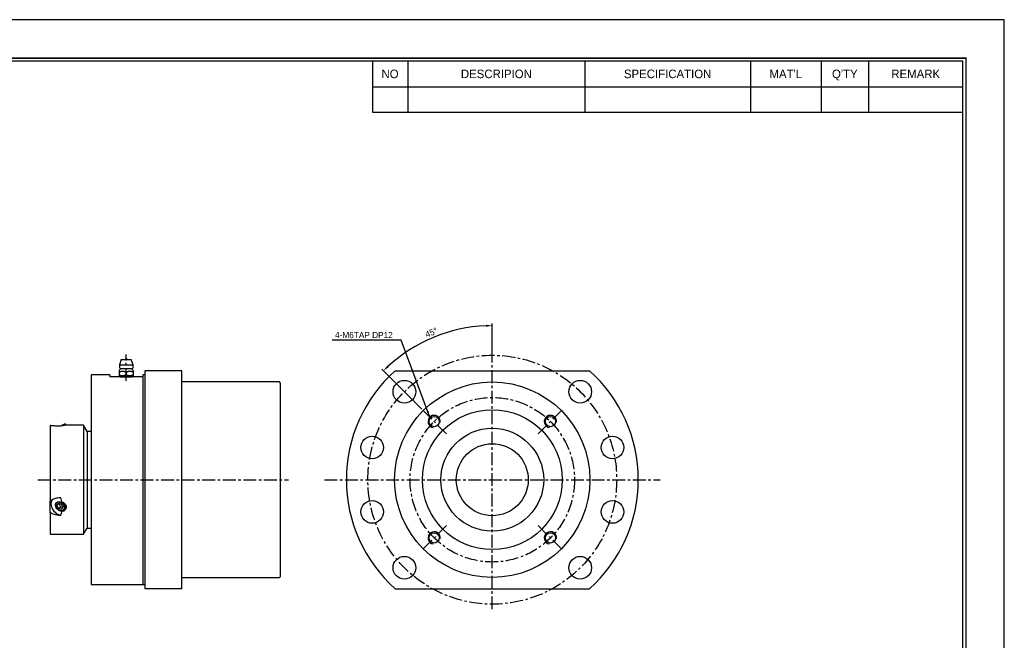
# Model space of a CAD drawing. Header units: millimetres. Extents: x -29 to 5648, y -387 to 3949.
# Tile 3 of 5: x 374 to 853, y 302 to 603. Entities that reach past the tile are written whole.
import ezdxf
from ezdxf.enums import TextEntityAlignment as Align

# ---------------------------------------------------------------- set-up
doc = ezdxf.new("R2010")
doc.units = ezdxf.units.MM
doc.linetypes.add('CENTER', pattern=[2, 1.25, -0.25, 0.25, -0.25])
doc.layers.get('0').update_dxf_attribs({"linetype": 'CONTINUOUS'})
doc.layers.get('Defpoints').update_dxf_attribs({"linetype": 'CONTINUOUS'})
for name, color, linetype in [('1', 1, 'CENTER'), ('5', 7, 'CONTINUOUS'), ('7', 7, 'CONTINUOUS'), ('center', 1, 'CENTER'), ('OUTLINE', 7, 'CONTINUOUS')]:
    doc.layers.add(name, color=color, linetype=linetype)
doc.dimstyles.new('3', dxfattribs={"dimtxt": 3, "dimasz": 3, "dimexe": 1, "dimexo": 0, "dimgap": 1, "dimtad": 1, "dimdec": 3, "dimzin": 11, "dimdsep": 46, "dimtxsty": 'Standard', "dimcen": 0, "dimclrd": 5, "dimclre": 5, "dimclrt": 3, "dimadec": 0, "dimazin": 0, "dimtfac": 0.6, "dimtdec": 3, "dimtmove": 0, "dimatfit": 3, "dimfxl": 1.25, "dimtolj": 1, "dimtzin": 11, "dimarcsym": 0})

# ---------------------------------------------------------------- blocks, each defined once
blk = doc.blocks.new('란표제')
at = {"layer": '7', "color": 0}
for p, q in [((386.1000000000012, 273), (0, 273)), ((386.1000000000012, 0), (386.1000000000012, 273))]:
    blk.add_line(p, q, dxfattribs=at)
at = {"layer": '7'}
for p, q in [((247.0000000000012, 263.9), (247.0000000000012, 252.6367999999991)), ((254.8000000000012, 263.9), (254.8000000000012, 252.6367999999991)), ((293.8000000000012, 263.9), (293.8000000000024, 252.6367999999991)), ((330.2000000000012, 263.9), (330.2000000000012, 252.6367999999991)), ((345.8000000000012, 263.9), (345.8000000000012, 252.6367999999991)), ((356.2000000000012, 263.9), (356.2, 252.6367999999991)), ((247.0000000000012, 258.2683999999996), (377.0000000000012, 258.2683999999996)), ((247.0000000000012, 252.6367999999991), (377.0000000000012, 252.6367999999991))]:
    blk.add_line(p, q, dxfattribs=at)
at = {"layer": '7', "const_width": 0.325}
blk.add_lwpolyline([(377.6500000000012, 8.450000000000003), (377.6500000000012, 264.55), (13, 264.55), (13, 8.450000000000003)], close=True, dxfattribs=at)
at = {"layer": '7'}
blk.add_lwpolyline([(377.0000000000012, 9.100000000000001), (377.0000000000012, 263.9), (13.65, 263.9), (13.65, 9.100000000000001)], close=True, dxfattribs=at)
at = {"layer": '5', "ltscale": 0.5}
for tag, p, height in [('TITLE', (308.3154340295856, 31.72766610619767), 3.25), ('도번', (326.5355284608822, 20.33516254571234), 3.25), ('SCALE', (329.9154015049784, 12.41825216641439), 1.56), ('DATE', (360.1258917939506, 12.36472741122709), 1.56)]:
    blk.add_attdef(tag, p, '', height=height, dxfattribs=at)
at = {"layer": '7'}
for s, p in [('NO', (250.9000000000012, 261.084200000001)), ('DESCRIPION', (274.3000000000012, 261.084200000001)), ('SPECIFICATION', (312.0000000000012, 261.084200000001)), ("MAT'L", (338.0000000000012, 261.084200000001)), ("Q'TY", (351.0000000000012, 261.084200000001)), ('REMARK', (366.6000000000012, 261.084200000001))]:
    blk.add_text(s, height=1.8772, dxfattribs=at).set_placement(p, align=Align.MIDDLE_CENTER)
for tag, p in [('필렛', (233.0250000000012, 14.16999999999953)), ('모따기', (233.0250000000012, 10.78999999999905))]:
    blk.add_attdef(tag, text='', height=1.495, dxfattribs=at).set_placement(p, align=Align.MIDDLE_LEFT)
blk = doc.blocks.new('*D3775')
at = {"color": 5, "lineweight": -2, "ltscale": 5}
for p, q in [((604.2292177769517, 442.7218150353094), (604.2292177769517, 455.6077639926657)), ((569.9959855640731, 413.9550478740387), (550.5697491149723, 433.3812843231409))]:
    blk.add_line(p, q, dxfattribs=at)
blk.add_arc((604.2292177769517, 379.7218156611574), 74.8859483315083, 92.29547516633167, 132.7045248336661, dxfattribs=at)
at = {"color": 5}
for points in [[(601.239834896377, 454.047772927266), (601.2198044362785, 455.0475722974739), (604.2292177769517, 454.6077639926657)], [(553.0938410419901, 435.1131455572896), (553.7866422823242, 434.3920169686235), (551.2768558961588, 432.6741775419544)]]:
    blk.add_solid(points, dxfattribs=at)
at = {"layer": 'Defpoints', "color": 0}
for p in [(584.847308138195, 452.0560871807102), (604.2292177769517, 442.7218150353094), (569.9959855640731, 413.9550478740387), (581.8939074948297, 402.0571259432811), (604.2292177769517, 316.7218162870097)]:
    blk.add_point(p, dxfattribs=at)
at = {"color": 3, "ltscale": 5, "insert": (574.5996104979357, 451.2540154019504), "char_height": 3, "attachment_point": 5, "rotation": 22.499999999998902}
blk.add_mtext('\\A1;45%%d', dxfattribs=at)

msp = doc.modelspace()

# ---------------------------------------------------------------- linework, layer by layer
for p, q in [((423.7588631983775, 438.2218147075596), (422.8588631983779, 435.5218147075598)), ((423.7588631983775, 438.2218147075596), (428.5588631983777, 438.2218147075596)), ((425.7388631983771, 438.2218147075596), (426.5788631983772, 438.2218147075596)), ((429.4588631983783, 435.5218147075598), (428.5588631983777, 438.2218147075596)), ((422.6588631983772, 432.5251885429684), (422.6588631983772, 430.2218147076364)), ((422.8588631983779, 435.5218147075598), (429.4588631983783, 435.5218147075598)), ((422.8588631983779, 435.5218147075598), (422.8588631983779, 434.2218147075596)), ((423.3588631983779, 433.7218147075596), (428.9588631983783, 433.7218147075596)), ((426.1588631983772, 431.900372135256), (426.1588631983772, 430.7632665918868)), ((429.4588631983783, 434.2218147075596), (429.4588631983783, 435.5218147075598)), ((429.6588631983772, 430.2218147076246), (429.6588631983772, 432.5251885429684)), ((422.6588631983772, 430.2218147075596), (423.1588631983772, 429.7218147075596)), ((423.1588631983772, 429.7218147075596), (429.1588631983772, 429.7218147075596)), ((429.1588631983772, 429.7218147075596), (429.6588631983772, 430.2218147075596))]:
    msp.add_line(p, q)
at = {"ltscale": 5}
for p, q in [((453.1588646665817, 432.7218150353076), (435.1588654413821, 432.7218150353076)), ((409.1588648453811, 403.2218148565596), (409.1588648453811, 356.2218164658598)), ((453.1588646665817, 326.7218162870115), (435.1588654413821, 326.7218162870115))]:
    msp.add_line(p, q, dxfattribs=at)
for points in [[(422.6588631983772, 431.900372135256), (422.934165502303, 432.0558387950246), (423.2136801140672, 432.2007774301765), (423.4051002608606, 432.2893546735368), (423.599854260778, 432.367890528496), (423.7979431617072, 432.4335061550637), (424.002087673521, 432.4838152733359), (424.2090076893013, 432.5151109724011), (424.3521260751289, 432.5242995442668), (424.49560213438, 432.5232110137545), (424.6386077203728, 432.5118852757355), (424.8099221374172, 432.4849284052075), (424.9795209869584, 432.4448232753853), (425.1466462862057, 432.3932458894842), (425.3156805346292, 432.3300476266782), (425.4822582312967, 432.2583271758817), (425.6464890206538, 432.1798379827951), (425.9042924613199, 432.0444290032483), (426.1588631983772, 431.900372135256)], [(426.1588631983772, 431.900372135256), (426.434165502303, 432.0558387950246), (426.7136801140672, 432.2007774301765), (426.9051002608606, 432.2893546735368), (427.099854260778, 432.367890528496), (427.2979431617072, 432.4335061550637), (427.502087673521, 432.4838152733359), (427.7090076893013, 432.5151109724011), (427.8521260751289, 432.5242995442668), (427.99560213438, 432.5232110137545), (428.1386077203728, 432.5118852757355), (428.3099221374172, 432.4849284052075), (428.4795209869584, 432.4448232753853), (428.6466462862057, 432.3932458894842), (428.8156805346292, 432.3300476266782), (428.9822582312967, 432.2583271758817), (429.1464890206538, 432.1798379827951), (429.4042924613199, 432.0444290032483), (429.6588631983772, 431.900372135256)], [(426.1588631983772, 430.7632665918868), (425.9813068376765, 430.6647512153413), (425.8009514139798, 430.5732922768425), (425.6166425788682, 430.4894368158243), (425.4293801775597, 430.4148631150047), (425.2343020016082, 430.3492831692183), (425.0364432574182, 430.2960478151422), (424.8334374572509, 430.2560048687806), (424.628647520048, 430.2310036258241), (424.4889572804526, 430.2230422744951), (424.3490985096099, 430.2224949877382), (424.2081750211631, 430.229483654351), (424.0676748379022, 430.2439181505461), (423.9243870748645, 430.2662454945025), (423.7820891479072, 430.2958592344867), (423.6399707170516, 430.332670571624), (423.499237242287, 430.3760213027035), (423.2846533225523, 430.4547934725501), (423.0725876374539, 430.5468409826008), (422.8643691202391, 430.6499969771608), (422.6588631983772, 430.7632665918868)], [(429.6588631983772, 430.7632665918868), (429.4813068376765, 430.6647512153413), (429.3009514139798, 430.5732922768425), (429.1166425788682, 430.4894368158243), (428.9293801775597, 430.4148631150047), (428.7343020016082, 430.3492831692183), (428.5364432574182, 430.2960478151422), (428.3334374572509, 430.2560048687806), (428.128647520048, 430.2310036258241), (427.9889572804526, 430.2230422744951), (427.8490985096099, 430.2224949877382), (427.7081750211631, 430.229483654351), (427.5676748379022, 430.2439181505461), (427.4243870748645, 430.2662454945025), (427.2820891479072, 430.2958592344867), (427.1399707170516, 430.332670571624), (426.999237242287, 430.3760213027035), (426.7846533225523, 430.4547934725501), (426.5725876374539, 430.5468409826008), (426.3643691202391, 430.6499969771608), (426.1588631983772, 430.7632665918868)]]:
    msp.add_lwpolyline(points)
for centre, radius, start, end in [((426.1588631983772, 438.2218147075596), 0.3999999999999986, 0, 180), ((417.8645778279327, 436.1327954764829), 6.000000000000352, 323.0393618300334, 336.307361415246), ((423.3588631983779, 434.2218147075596), 0.5000000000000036, 180, 270), ((428.9588631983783, 434.2218147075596), 0.5000000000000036, 270, 0), ((434.4531485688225, 436.1327954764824), 6.000000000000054, 203.6926385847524, 216.9608404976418)]:
    msp.add_arc(centre, radius, start, end)
at = {"color": 5, "ltscale": 5}
for centre, start in [((575.9449465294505, 408.0060869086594), 349.9999999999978), ((632.5134890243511, 408.0060869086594), 349.9999999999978), ((575.9449465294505, 351.4375444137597), 350.0000000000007), ((632.5134890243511, 351.4375444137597), 350.0000000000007)]:
    msp.add_arc(centre, 3, start, 260.0000000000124, dxfattribs=at)
at = {"layer": '1', "ltscale": 5}
msp.add_line((426.1588631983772, 427.7218147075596), (426.1588631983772, 440.6218147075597), dxfattribs=at)
at = {"layer": 'center', "ltscale": 5}
for p, q in [((604.2292177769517, 316.7218162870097), (604.2292177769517, 442.7218150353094)), ((581.8939074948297, 402.0571259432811), (569.9959855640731, 413.9550478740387)), ((626.5645280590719, 402.0571259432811), (638.4624499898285, 413.9550478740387)), ((383.1588649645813, 379.7218156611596), (505.1588644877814, 379.7218156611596)), ((522.5792177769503, 379.7218156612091), (685.8792177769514, 379.7218156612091)), ((581.8939074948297, 357.3865053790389), (569.9959855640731, 345.4885834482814)), ((626.5645280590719, 357.3865053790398), (638.4624499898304, 345.4885834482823))]:
    msp.add_line(p, q, dxfattribs=at)
for centre, radius in [((604.2292177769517, 379.7218156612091), 60.49999999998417), ((604.2292177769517, 379.7218156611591), 40.00000000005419)]:
    msp.add_circle(centre, radius, dxfattribs=at)
at = {"layer": 'OUTLINE'}
for p, q in [((435.1588654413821, 432.7218150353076), (435.1588654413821, 326.7218162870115)), ((453.1588646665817, 326.7218162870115), (453.1588646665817, 432.7218150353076)), ((556.9851718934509, 432.7218150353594), (651.4732636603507, 432.7218150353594)), ((418.1588634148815, 430.7218147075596), (409.1588648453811, 430.7218147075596)), ((409.1588648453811, 430.7218147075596), (409.1588648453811, 328.7218166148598)), ((418.1588634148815, 430.721814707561), (418.1588634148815, 429.7218147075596)), ((434.1588634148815, 429.7218147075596), (418.1588634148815, 429.7218147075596)), ((434.1588634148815, 430.7218147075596), (434.1588634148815, 328.7218166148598)), ((435.1588654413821, 430.7218147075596), (434.1588634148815, 430.7218147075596)), ((500.6588644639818, 427.2218150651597), (453.1588646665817, 427.2218150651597)), ((501.1588644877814, 426.7218140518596), (500.6588644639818, 427.2218150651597)), ((501.1588644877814, 332.7218172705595), (501.1588644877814, 426.7218140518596)), ((389.158861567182, 406.0285901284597), (389.158861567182, 369.3347759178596)), ((394.9664624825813, 406.1325126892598), (394.8987963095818, 406.1297764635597)), ((394.9664624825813, 406.1325126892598), (395.4961391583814, 406.1049883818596)), ((396.6394456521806, 406.7650744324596), (395.9991651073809, 406.7650744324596)), ((396.9515430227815, 406.2245031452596), (396.6394456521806, 406.7650744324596)), ((405.3588675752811, 406.2218153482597), (396.9454037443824, 406.2218153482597)), ((407.090918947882, 403.2218148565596), (405.3588675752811, 406.2218153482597)), ((405.3588675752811, 406.2218153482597), (405.3588675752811, 379.7218156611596)), ((409.1588648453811, 403.2218148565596), (407.090918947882, 403.2218148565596)), ((407.090918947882, 403.2218148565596), (407.090918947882, 356.2218164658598)), ((405.3588675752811, 379.7218156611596), (405.3588675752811, 353.2218159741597)), ((389.158861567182, 363.8020800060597), (389.158861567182, 369.3347759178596)), ((392.0471685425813, 366.2820951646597), (392.0220302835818, 366.2839205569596)), ((392.3812972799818, 367.2445742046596), (393.1312950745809, 368.3271063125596)), ((392.3812972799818, 367.2445742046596), (393.3812993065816, 368.1105998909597)), ((393.1312950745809, 365.7290301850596), (392.3812972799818, 367.2445742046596)), ((393.1312950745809, 368.3271063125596), (394.6312981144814, 367.8940934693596)), ((393.1312950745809, 365.7290301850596), (394.1312971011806, 366.5950549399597)), ((394.6312981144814, 365.2960173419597), (393.1312950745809, 365.7290301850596)), ((393.4646265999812, 368.2308811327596), (393.3812993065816, 368.1105998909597)), ((393.3812993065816, 368.1105998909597), (394.1312971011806, 366.5950549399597)), ((395.297961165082, 366.2582672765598), (394.1312971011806, 366.5950549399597)), ((394.6312981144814, 367.8940934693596), (395.3812959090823, 366.3785485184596)), ((394.6312981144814, 365.2960173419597), (395.3812959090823, 366.3785485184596)), ((394.8987963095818, 368.4289073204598), (394.9664624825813, 368.3989671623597)), ((394.9664624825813, 364.6339671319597), (394.8987963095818, 364.6067631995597)), ((395.4961391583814, 368.6828156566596), (394.9664624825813, 368.3989671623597)), ((394.9664624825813, 364.6339671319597), (395.4961391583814, 364.3776429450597)), ((396.2913694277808, 367.5997061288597), (395.715424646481, 367.3410275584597)), ((396.0053267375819, 364.6823996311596), (396.1439447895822, 364.8024433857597)), ((389.158861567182, 363.8020800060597), (389.158861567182, 353.2218159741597)), ((405.3588675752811, 353.2218159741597), (407.090918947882, 356.2218164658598)), ((407.090918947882, 356.2218164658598), (409.1588648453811, 356.2218164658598)), ((389.158861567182, 353.2218159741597), (405.3588675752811, 353.2218159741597)), ((453.1588646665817, 332.2218162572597), (500.6588644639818, 332.2218162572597)), ((500.6588644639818, 332.2218162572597), (501.1588644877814, 332.7218172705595)), ((409.1588648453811, 328.7218166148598), (435.1588654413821, 328.7218166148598)), ((556.9851718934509, 326.7218162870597), (651.4732636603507, 326.7218162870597))]:
    msp.add_line(p, q, dxfattribs=at)
at = {"layer": 'OUTLINE', "flags": 128}
for points in [[(394.8987963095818, 406.1297764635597), (394.735606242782, 406.0355601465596), (394.5157470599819, 405.9086246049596), (394.2394944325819, 405.7491300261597)], [(395.9991651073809, 406.7650744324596), (395.9376233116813, 406.7295426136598), (395.7565742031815, 406.6250146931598), (395.4665380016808, 406.4575647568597), (395.0843828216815, 406.2369251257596), (394.8987963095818, 406.1297764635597)], [(396.6394456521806, 406.7650744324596), (396.6241645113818, 406.7562529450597), (396.5030255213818, 406.6863143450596), (396.2664323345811, 406.5497135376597), (395.9254714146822, 406.3528617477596), (395.4961391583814, 406.1049883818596)], [(390.1774155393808, 370.1238305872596), (390.0731521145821, 369.9719551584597), (389.7858279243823, 369.3999293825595), (389.6102400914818, 368.7572870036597), (389.5511718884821, 368.0615620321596), (389.6102400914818, 367.3317338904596), (389.7858279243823, 366.5877142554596), (390.0731521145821, 365.8498013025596), (390.4643672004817, 365.1381283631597), (390.9488114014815, 364.4721088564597), (391.5132524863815, 363.8699156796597), (392.1423050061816, 363.3479764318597), (392.8187953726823, 362.9205310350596), (393.524275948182, 362.5992415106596), (394.2394944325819, 362.3928734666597)], [(394.8987963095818, 364.6067631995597), (394.4104182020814, 364.5594054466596), (393.8911052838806, 364.6436882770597), (393.3712261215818, 364.8546840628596), (392.8811641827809, 365.1800602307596), (392.4495520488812, 365.6007982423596), (392.1016322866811, 366.0923065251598), (391.8577300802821, 366.6258556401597), (391.7321132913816, 367.1702593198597), (391.7321132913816, 367.6936970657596), (391.8577300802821, 368.1655730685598), (392.1016322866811, 368.5583071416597), (392.4495520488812, 368.8489421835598), (392.8811641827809, 369.0204918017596), (393.3712261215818, 369.0629275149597), (393.8911052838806, 368.9737701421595), (394.4104182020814, 368.7582313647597), (394.8987963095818, 368.4289073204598)], [(392.0471685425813, 366.2820951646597), (391.8470459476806, 366.8095711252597), (391.7651491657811, 367.3371625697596), (391.8062316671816, 367.8342084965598), (391.9679092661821, 368.2718220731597), (392.2407867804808, 368.6245698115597), (392.6090019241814, 368.8719523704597), (393.051164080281, 368.9995929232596), (393.541568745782, 369.0000725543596), (394.0517099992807, 368.8733642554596), (394.5519568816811, 368.6268310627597), (395.0132223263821, 368.2748013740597), (395.408706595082, 367.8377335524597), (395.715424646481, 367.3410275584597)], [(395.715424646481, 367.3410275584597), (395.9155472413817, 366.8135515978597), (395.9974440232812, 366.2859601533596), (395.9563615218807, 365.7889142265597), (395.794683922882, 365.3513015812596), (395.5218064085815, 364.9985538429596), (395.1535838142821, 364.7511712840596), (394.7114291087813, 364.6235307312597), (394.2210244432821, 364.6230511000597), (393.7108757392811, 364.7497593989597), (393.2106363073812, 364.9962925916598), (392.749370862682, 365.3483222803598), (392.3538865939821, 365.7853901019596), (392.0471685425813, 366.2820951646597)]]:
    msp.add_lwpolyline(points, dxfattribs=at)
at = {"layer": 'OUTLINE'}
for centre, radius in [((561.4492575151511, 422.5017759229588), 5.499999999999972), ((604.2292177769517, 379.7218156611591), 47.50000000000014), ((647.0091780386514, 422.5017759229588), 5.499999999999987), ((604.2292177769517, 379.7218156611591), 34.00000000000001), ((575.9449465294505, 408.0060869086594), 2.500000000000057), ((632.5134890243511, 408.0060869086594), 2.500000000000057), ((604.2292177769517, 379.7218156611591), 25), ((545.7907052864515, 395.3803678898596), 5.5), ((662.6677302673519, 395.3803678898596), 5.5), ((545.7907052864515, 364.0632634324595), 5.5), ((662.6677302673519, 364.0632634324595), 5.499999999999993), ((575.9449465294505, 351.4375444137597), 2.5), ((632.5134890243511, 351.4375444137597), 2.5), ((561.4492575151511, 336.9418553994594), 5.500000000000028), ((647.0091780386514, 336.9418553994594), 5.499999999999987)]:
    msp.add_circle(centre, radius, dxfattribs=at)
at = {"layer": 'OUTLINE', "ltscale": 5}
msp.add_circle((604.2292177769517, 379.7218156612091), 17.5, dxfattribs=at)
at = {"layer": 'OUTLINE'}
for centre, radius, start, end in [((604.2292177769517, 379.7218156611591), 71.00000000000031, 131.7137193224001, 228.2862806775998), ((604.2292177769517, 379.7218156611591), 71.00000000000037, 311.7137193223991, 48.2862806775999), ((393.6853587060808, 367.3480623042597), 1.97460352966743, 136.1904300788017, 212.6097496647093), ((394.5619885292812, 367.3643881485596), 2.760217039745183, 203.0443158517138, 278.426294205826), ((392.760592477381, 365.8408609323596), 3.944606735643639, 26.48004323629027, 46.09296113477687), ((394.4616538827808, 366.3421280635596), 2.220216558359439, 297.7710034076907, 34.50105087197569)]:
    msp.add_arc(centre, radius, start, end, dxfattribs=at)
for start_param, end_param in [(0.2501054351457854, 0.3558951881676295), (6.260763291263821, 6.366553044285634)]:
    msp.add_ellipse((349.1588644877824, 379.7218156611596), major_axis=(45.26279727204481, -16.87508850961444), ratio=0.4514162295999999, start_param=start_param, end_param=end_param, dxfattribs=at)
for points, knots in [([(394.2394944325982, 405.749130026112), (393.8197568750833, 405.7478338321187), (392.9644798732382, 405.7451926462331), (391.7585638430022, 405.7965512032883), (390.6559977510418, 405.8736970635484), (389.8002556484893, 405.9550759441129), (389.3376608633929, 406.0080968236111), (389.1588615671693, 406.0285901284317)], [0, 0, 0, 0, 0.2264570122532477, 0.461439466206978, 0.6625423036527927, 0.8695679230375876, 1, 1, 1, 1]), ([(396.9454037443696, 406.2210348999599), (396.9479562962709, 406.2212937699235), (397.0021001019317, 406.2267848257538), (396.8080367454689, 406.2065101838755), (396.3648607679, 406.164639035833), (395.8475690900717, 406.1254094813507), (395.5353094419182, 406.1072645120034), (395.4961391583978, 406.1049883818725)], [0, 0, 0, 0, 0.0152548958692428, 0.3235813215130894, 0.6319528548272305, 0.9538316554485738, 1, 1, 1, 1]), ([(389.1588615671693, 369.334775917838), (389.422077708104, 369.5483514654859), (389.9565861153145, 369.9820555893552), (390.8912753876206, 370.4639497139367), (391.8932453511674, 370.8140030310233), (393.0145078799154, 371.0415133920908), (393.8064076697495, 371.0298325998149), (394.2394944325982, 371.0234444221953)], [0, 0, 0, 0, 0.1891050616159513, 0.3840123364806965, 0.5729156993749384, 0.7664293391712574, 1, 1, 1, 1]), ([(395.4961391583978, 368.6828156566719), (395.7764035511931, 368.4950255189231), (396.3377378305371, 368.1189055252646), (396.8454117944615, 367.3029747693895), (397.0118602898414, 366.4402938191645), (396.8215931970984, 365.6431300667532), (396.4995737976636, 365.0879478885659), (396.1954428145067, 364.8734438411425), (396.1264657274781, 364.8247941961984)], [0, 0, 0, 0, 0.2002743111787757, 0.4011242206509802, 0.589097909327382, 0.7682559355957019, 0.9474403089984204, 1, 1, 1, 1]), ([(394.2394944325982, 362.3928734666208), (393.8197568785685, 362.3875951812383), (392.9644799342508, 362.3768398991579), (391.7585639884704, 362.5848499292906), (390.6559973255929, 362.9310314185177), (389.800255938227, 363.3392090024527), (389.3376608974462, 363.6730470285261), (389.1588615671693, 363.8020800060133)], [0, 0, 0, 0, 0.2264570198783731, 0.4614394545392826, 0.6625422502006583, 0.8695679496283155, 1, 1, 1, 1])]:
    msp.add_open_spline(points, degree=3, knots=knots, dxfattribs=at)

# ---------------------------------------------------------------- block references
at = {"ltscale": 5, "xscale": 2.210004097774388, "yscale": 2.210004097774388, "zscale": 2.210004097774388}
msp.add_blockref('란표제', (0, 0), dxfattribs=at)

# ---------------------------------------------------------------- texts
at = {"layer": 'OUTLINE', "color": 3, "ltscale": 5, "insert": (555.8176733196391, 448.508450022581), "char_height": 3, "attachment_point": 9}
msp.add_mtext('\\A1;4-M6TAP DP12', dxfattribs=at)

# ---------------------------------------------------------------- dimensions: what is measured, and where the dimension line sits
at = {"ltscale": 5}
dim = msp.add_angular_dim_2l(base=(584.847308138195, 452.0560871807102), line1=((581.8939074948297, 402.0571259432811), (569.9959855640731, 413.9550478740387)), line2=((604.2292177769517, 316.7218162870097), (604.2292177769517, 442.7218150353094)), dimstyle='3', dxfattribs=at)
dim.commit()
dim.dimension.update_dxf_attribs({"geometry": '*D3775', "text_midpoint": (574.5996104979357, 451.2540154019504)})

# ---------------------------------------------------------------- leaders
at = {"layer": 'OUTLINE', "ltscale": 5, "annotation_type": 0, "has_hookline": 1, "hookline_direction": 1, "text_width": 29.42476697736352}
msp.add_leader([(573.8236261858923, 410.1274072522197), (559.8176733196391, 447.508450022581), (556.8176733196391, 447.508450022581)], dimstyle='3', dxfattribs=at)

doc.saveas('drawing.dxf')
